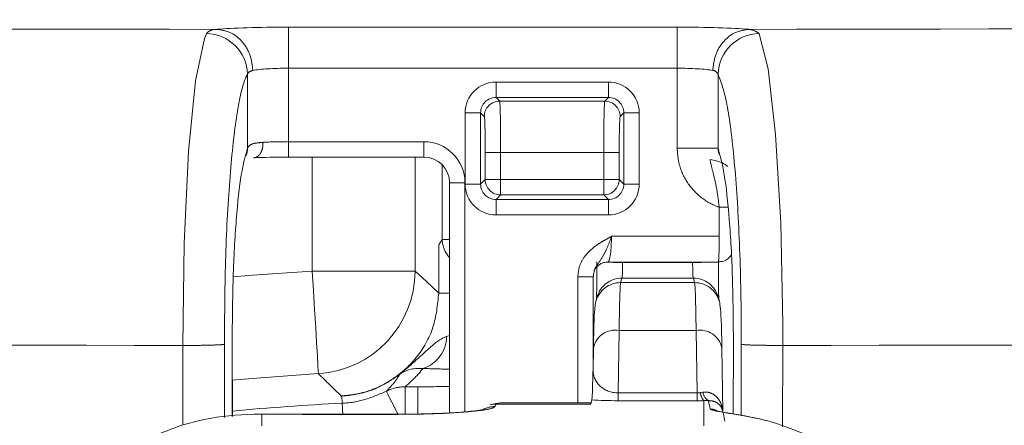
# Model space of a CAD drawing. Header units: millimetres. Extents: x 2 to 601, y 5 to 415.
# Tile 10 of 139: x 45.267 to 47.182, y 45.534 to 46.323. Entities that reach past the tile are written whole.
import ezdxf

# ---------------------------------------------------------------- set-up
doc = ezdxf.new("R2010")
doc.units = ezdxf.units.MM
doc.linetypes.add('PHANTOM', pattern=[12.7, 6.35, -1.27, 1.27, -1.27, 1.27, -1.27])

msp = doc.modelspace()

# ---------------------------------------------------------------- linework, layer by layer
at = {"color": 7, "linetype": 'PHANTOM', "lineweight": 0}
for p, q in [((45.7898, 46.3087), (45.7898, 46.2289)), ((45.7898, 46.3087), (46.5457, 46.3087)), ((46.5457, 46.3087), (46.5457, 46.2289)), ((45.7898, 46.2289), (45.7898, 46.086)), ((46.5457, 46.2289), (45.7898, 46.2289)), ((46.5457, 46.0732), (46.5457, 46.2289)), ((45.7103, 46.0732), (45.7103, 46.2174)), ((46.6253, 46.2174), (46.6253, 46.0732)), ((46.1935, 46.1721), (46.1935, 46.2021)), ((46.1935, 46.2021), (46.412, 46.2021)), ((46.412, 46.2021), (46.412, 46.1721)), ((46.1935, 46.1721), (46.2007, 46.1649)), ((46.412, 46.1721), (46.1935, 46.1721)), ((46.4049, 46.1649), (46.412, 46.1721)), ((46.2007, 46.1649), (46.4049, 46.1649)), ((46.1336, 46.0036), (46.1336, 46.1421)), ((46.1635, 46.1421), (46.1336, 46.1421)), ((46.1707, 46.1349), (46.1635, 46.1421)), ((46.1635, 46.1421), (46.1635, 46.0036)), ((46.442, 46.1421), (46.4349, 46.1349)), ((46.442, 46.0036), (46.442, 46.1421)), ((46.472, 46.1421), (46.442, 46.1421)), ((46.472, 46.1421), (46.472, 46.0036)), ((45.7898, 46.056), (45.7898, 46.086)), ((45.7898, 46.086), (46.0531, 46.086)), ((46.0531, 46.056), (46.0531, 46.086)), ((46.6253, 46.0732), (46.5457, 46.0732)), ((45.8362, 45.8345), (45.8362, 46.056)), ((46.0362, 46.056), (46.0362, 45.8345)), ((46.1725, 46.0125), (46.1725, 46.0649)), ((46.2025, 46.0649), (46.1725, 46.0649)), ((46.2025, 46.0649), (46.2025, 46.0125)), ((46.4031, 46.0649), (46.2025, 46.0649)), ((46.4031, 46.0125), (46.4031, 46.0649)), ((46.4331, 46.0649), (46.4031, 46.0649)), ((46.4331, 46.0649), (46.4331, 46.0125)), ((46.089, 45.8956), (46.089, 46.0411)), ((46.103, 46.0063), (46.133, 46.0063)), ((46.133, 46.0063), (46.133, 45.5608)), ((46.1635, 46.0036), (46.1336, 46.0036)), ((46.1635, 46.0036), (46.1725, 46.0125)), ((46.2025, 46.0125), (46.1725, 46.0125)), ((46.2025, 45.9825), (46.2025, 46.0125)), ((46.2025, 46.0125), (46.4031, 46.0125)), ((46.4031, 46.0125), (46.4031, 45.9825)), ((46.4331, 46.0125), (46.4031, 46.0125)), ((46.4331, 46.0125), (46.442, 46.0036)), ((46.472, 46.0036), (46.442, 46.0036)), ((46.2025, 45.9825), (46.1935, 45.9736)), ((46.4031, 45.9825), (46.2025, 45.9825)), ((46.412, 45.9736), (46.4031, 45.9825)), ((46.1935, 45.9736), (46.412, 45.9736)), ((46.1935, 45.9736), (46.1935, 45.9436)), ((46.412, 45.9436), (46.412, 45.9736)), ((46.6447, 45.9587), (46.6275, 45.9587)), ((46.6275, 45.902), (46.6275, 45.9587)), ((46.412, 45.9436), (46.1935, 45.9436)), ((46.418, 45.902), (46.6275, 45.902)), ((46.082, 45.8852), (46.089, 45.8956)), ((46.4397, 45.852), (46.4397, 45.8513)), ((46.4397, 45.8513), (46.5759, 45.8513)), ((46.5759, 45.8513), (46.5759, 45.852)), ((45.8362, 45.8345), (46.0362, 45.8345)), ((46.3525, 45.8233), (46.3825, 45.8233)), ((46.3525, 45.5779), (46.3525, 45.8233)), ((46.4383, 45.8206), (46.4358, 45.8119)), ((46.4358, 45.8119), (46.5797, 45.8119)), ((46.5773, 45.8206), (46.4383, 45.8206)), ((46.5797, 45.8119), (46.5773, 45.8206)), ((46.0972, 45.7071), (46.103, 45.709)), ((46.4329, 45.719), (46.4308, 45.5977)), ((46.5827, 45.719), (46.4329, 45.719)), ((46.5847, 45.5977), (46.5827, 45.719)), ((45.5847, 45.5354), (45.5843, 45.6897)), ((45.6652, 45.6918), (45.6656, 45.5498)), ((45.6807, 45.5514), (45.6803, 45.6954)), ((46.6552, 45.6954), (46.6548, 45.5566)), ((46.67, 45.5538), (46.6704, 45.6918)), ((46.7513, 45.6897), (46.7508, 45.5317)), ((46.0166, 45.5563), (46.0166, 45.6093)), ((46.0166, 45.6093), (46.0417, 45.6093)), ((46.0417, 45.5567), (46.0417, 45.6093)), ((46.4308, 45.5977), (46.4308, 45.5822)), ((46.4308, 45.5977), (46.5847, 45.5977)), ((46.5847, 45.5977), (46.5847, 45.5822)), ((46.5912, 45.598), (46.5959, 45.5987)), ((45.8944, 45.5776), (45.8937, 45.5915)), ((46.1935, 45.5757), (46.1914, 45.5708)), ((46.2024, 45.5779), (46.1934, 45.5757)), ((46.5847, 45.5822), (46.4308, 45.5822)), ((46.6063, 45.5825), (46.5978, 45.5824)), ((46.5978, 45.5824), (46.5978, 45.5334)), ((45.7378, 45.5558), (45.7378, 45.5334))]:
    msp.add_line(p, q, dxfattribs=at)
at = {"color": 7, "linetype": 'Continuous', "lineweight": 15}
for p, q in [((45.7072, 46.0587), (45.7085, 46.0626)), ((45.7898, 46.056), (46.0531, 46.056)), ((46.103, 46.0063), (46.103, 45.5587)), ((46.082, 45.7911), (46.082, 45.8852)), ((46.411, 45.852), (46.6258, 45.852)), ((46.3825, 45.664), (46.3825, 45.8233)), ((46.103, 45.7911), (46.082, 45.7911)), ((46.3902, 45.7844), (46.3878, 45.7757)), ((46.6278, 45.7757), (46.6253, 45.7844)), ((45.6809, 45.5514), (45.6805, 45.6955)), ((46.6551, 45.6955), (46.6547, 45.5566)), ((46.3829, 45.6854), (46.3822, 45.6428)), ((46.3829, 45.6854), (46.3829, 45.6846)), ((46.6348, 45.5606), (46.6327, 45.6854)), ((46.6327, 45.6854), (46.6327, 45.6846)), ((46.1903, 45.5764), (46.1813, 45.5742)), ((46.1934, 45.5757), (46.1935, 45.5757)), ((46.3782, 45.5757), (46.1935, 45.5757)), ((46.3787, 45.5779), (46.2024, 45.5779)), ((46.38, 45.5839), (46.3782, 45.5757)), ((45.9905, 45.5558), (45.9905, 45.5557))]:
    msp.add_line(p, q, dxfattribs=at)
at = {"color": 7, "linetype": 'PHANTOM', "lineweight": 0, "flags": 128}
for points in [[(45.5844, 45.6897), (45.5844, 45.6897), (45.587, 45.8886), (45.5957, 46.0668), (45.6093, 46.2046), (45.6264, 46.2865), (45.6305, 46.2961)], [(46.705, 46.2961), (46.7227, 46.2279), (46.7373, 46.1003), (46.7472, 45.9282), (46.7512, 45.7313), (46.7512, 45.6897), (46.7512, 45.6897)], [(45.6823, 45.8232), (45.72, 45.8263), (45.8362, 45.8345)], [(45.8362, 45.8345), (45.8385, 45.796), (45.8407, 45.7589), (45.8428, 45.7246), (45.8446, 45.6946), (45.8461, 45.6697), (45.8472, 45.651), (45.8479, 45.6393), (45.8481, 45.6349)], [(46.0362, 45.8345), (46.0581, 45.8138), (46.082, 45.7911)], [(45.8481, 45.6349), (45.7361, 45.627), (45.6797, 45.6222)], [(46.003, 45.556), (46.0028, 45.5563), (45.9966, 45.5686), (45.9911, 45.5793), (45.9865, 45.5881), (45.9831, 45.5948), (45.981, 45.599), (45.9802, 45.6006)], [(45.8944, 45.5776), (45.8945, 45.5758), (45.8947, 45.5711), (45.8951, 45.5636), (45.8954, 45.5567)], [(46.6102, 45.566), (46.609, 45.5707), (46.6063, 45.5825)]]:
    msp.add_lwpolyline(points, dxfattribs=at)
at = {"color": 7, "linetype": 'Continuous', "lineweight": 15, "flags": 128}
for points in [[(46.3878, 45.7757), (46.3868, 45.7718), (46.3858, 45.762)], [(46.6278, 45.7757), (46.6288, 45.7718), (46.6297, 45.762)], [(46.1903, 45.5764), (46.1926, 45.5769), (46.2024, 45.5779)]]:
    msp.add_lwpolyline(points, dxfattribs=at)
at = {"color": 7, "linetype": 'PHANTOM', "lineweight": 0}
for centre, radius, start, end in [((45.6294, 46.2153), 0.0809, 1.4963, 89.2017), ((46.7062, 46.2153), 0.0809, 90.7983, 178.5037), ((46.2007, 46.1349), 0.03, 90.0142, 179.9466), ((46.4049, 46.1349), 0.03, 0.0534, 89.9858), ((45.6833, 46.0722), 0.027, 336.8523, 2.015), ((46.2025, 46.0125), 0.03, 180.0527, 269.9409), ((46.403, 46.0125), 0.03, 270.0591, 359.9473), ((46.1389, 45.8957), 0.0499, 180.0138, 224.0028), ((46.4378, 47.4279), 1.5766, 268.9064, 270.0668), ((46.579, 47.1078), 1.2565, 269.8584, 271.8396), ((45.8362, 45.8345), 0.2, 273.4263, 359.982), ((46.4357, 45.762), 0.0499, 89.9003, 164.009), ((46.4382, 45.7707), 0.0499, 89.9002, 164.0091), ((46.5773, 45.7707), 0.0499, 15.991, 90.0997), ((46.5798, 45.762), 0.0499, 15.991, 90.0997), ((46.0316, 45.7075), 0.0656, 287.6787, 359.6541), ((46.4259, 45.6754), 0.0441, 80.8299, 166.9316), ((46.5897, 45.6754), 0.0441, 13.0684, 99.1701), ((32.115, 31.5987), 19.637, 45.44412, 45.62507), ((46.0057, 45.6339), 0.000687, 335.6119, 16.3051), ((46.0163, 45.5298), 0.0795, 89.7748, 117.0627), ((46.6155, 45.5989), 0.0243, 182.1526, 223.1133), ((46.618, 45.6015), 0.0223, 187.2193, 238.275), ((46.1678, 40.2728), 5.3118, 92.9504, 95.2604), ((45.8934, 45.5994), 0.00793, 271.5863, 277.8614), ((46.1911, 45.521), 0.0498, 89.7638, 116.6619), ((46.6096, 45.5366), 0.0294, 62.622, 88.9775)]:
    msp.add_arc(centre, radius, start, end, dxfattribs=at)
for centre, major_axis, ratio, start_param, end_param in [((45.7898, 46.3004), (0.16, 0), 0.052408, 1.570796, 2.617113), ((46.5457, 46.3004), (0.16, 0), 0.052408, 0.524464, 1.570796), ((45.7898, 46.2205), (0.08, 0), 0.104816, 1.570796, 2.616971), ((46.5457, 46.2205), (0.08, 0), 0.104816, 0.524464, 1.570796), ((46.1936, 46.142), (-0.0425, 0.0425), 0.999315, 5.49813, 7.068241), ((46.412, 46.142), (0.0425, 0.0425), 0.999315, 5.49813, 7.068241), ((46.1936, 46.142), (-0.0213, 0.0213), 0.997948, 5.49813, 7.068241), ((46.412, 46.142), (0.0213, 0.0213), 0.997948, 5.49813, 7.068241), ((46.2006, 46.0649), (0, 0.1), 0.01833, 4.712389, 6.257005), ((46.4049, 46.0649), (0, 0.1), 0.01833, 0.02618, 1.570796), ((46.1707, 46.0649), (0, 0.07), 0.026186, 4.712389, 6.257005), ((46.4349, 46.0649), (0, 0.07), 0.026186, 0.02618, 1.570796), ((45.7898, 46.0803), (0.08, 0), 0.072061, 1.570796, 2.237116), ((46.0527, 46.0059), (-0.069, -0.0413), 0.99484, 2.604169, 4.170404), ((46.1936, 46.0036), (-0.0425, -0.0425), 0.999315, 5.49813, 7.068241), ((46.1936, 46.0036), (0.0213, 0.0213), 0.997948, 2.356537, 3.926648), ((46.412, 46.0036), (0.0213, -0.0213), 0.997948, 5.49813, 7.068241), ((46.412, 46.0036), (0.0425, -0.0425), 0.999315, 5.49813, 7.068241), ((46.411, 45.902), (0, 0.05), 0.139982, 3.054326, 4.712389), ((46.6258, 45.902), (0, 0.05), 0.034995, 3.054326, 4.712389), ((46.169, 45.8956), (0.08, 0), 0.00982, 2.540467, 3.124139), ((46.4383, 45.8505), (0, 0.03), 0.046531, 3.202736, 4.738626), ((46.5773, 45.8505), (0, 0.03), 0.046531, 1.54456, 3.080449), ((46.436, 45.5125), (0.0001, 0.3), 0.014541, 0.061092, 0.811584), ((46.5796, 45.5125), (-0.0001, 0.3), 0.014541, 5.471602, 6.222093), ((46.4322, 45.6438), (0.0491, 0.0107), 0.914884, 2.904733, 4.48787), ((46.0417, 45.6156), (0.12, 0), 0.052408, 4.712389, 5.24917), ((46.5834, 45.6438), (0.0491, -0.0107), 0.914884, 4.936908, 5.06791), ((46.5834, 45.594), (0.1, -0.0002), 0.117224, 4.726286, 4.857288), ((46.1678, 48.3094), (35.05, 0), 0.078567, 4.70012, 4.70733)]:
    msp.add_ellipse(centre, major_axis=major_axis, ratio=ratio, start_param=start_param, end_param=end_param, dxfattribs=at)
at = {"color": 7, "linetype": 'Continuous', "lineweight": 15}
for centre, major_axis, ratio, start_param, end_param in [((45.7898, 46.0503), (0.11, 0), 0.052408, 1.570796, 2.237116), ((46.0527, 46.0059), (0.0434, 0.026), 0.988733, 5.745762, 7.311997), ((46.3883, 45.8505), (0, 0.08), 0.017449, 3.568997, 4.738577), ((46.6273, 45.8505), (0, 0.08), 0.017449, 1.544608, 2.714189), ((46.386, 45.5125), (0.0001, 0.25), 0.017449, 0.061094, 0.811586), ((46.6296, 45.5125), (-0.0001, 0.25), 0.017449, 5.471599, 6.222091), ((46.1934, 45.5257), (-0.0322, 0.0383), 0.998455, 5.58473, 5.829762), ((46.4322, 45.594), (0.1, 0.0002), 0.117224, 4.16308, 4.698492)]:
    msp.add_ellipse(centre, major_axis=major_axis, ratio=ratio, start_param=start_param, end_param=end_param, dxfattribs=at)
at = {"color": 7, "linetype": 'PHANTOM', "lineweight": 0}
for points, knots in [([(41.1887, 46.3233), (41.682, 46.3199), (42.6685, 46.313), (44.1579, 46.3067), (45.1533, 46.3053), (45.6513, 46.3045)], [0, 0, 0, 0, 0.333242, 0.666365, 1, 1, 1, 1]), ([(46.6842, 46.3045), (47.1823, 46.3053), (48.1776, 46.3067), (49.6671, 46.313), (50.6535, 46.3199), (51.1469, 46.3233)], [0, 0, 0, 0, 0.333628, 0.666751, 1, 1, 1, 1]), ([(45.6305, 46.2961), (45.6312, 46.2971), (45.6342, 46.3013), (45.6423, 46.3045), (45.6513, 46.3045), (45.6513, 46.3045)], [0, 0, 0, 0, 0.230604, 0.999924, 1, 1, 1, 1]), ([(45.6513, 46.3045), (45.6602, 46.3031), (45.6781, 46.3003), (45.7007, 46.2817), (45.7169, 46.2556), (45.7193, 46.235), (45.7206, 46.2247)], [0, 0, 0, 0, 0.250002, 0.499987, 0.749898, 1, 1, 1, 1]), ([(46.6842, 46.3045), (46.6753, 46.3031), (46.6575, 46.3003), (46.6348, 46.2817), (46.6187, 46.2556), (46.6162, 46.235), (46.615, 46.2247)], [0, 0, 0, 0, 0.250002, 0.499987, 0.749897, 1, 1, 1, 1]), ([(46.6842, 46.3045), (46.6842, 46.3045), (46.6869, 46.3045), (46.6974, 46.3024), (46.7017, 46.2989), (46.705, 46.2961)], [0, 0, 0, 0, 0.000076, 0.225321, 1, 1, 1, 1]), ([(45.7206, 46.2247), (45.7168, 46.2234), (45.712, 46.2219), (45.7106, 46.2182), (45.7103, 46.2174)], [0, 0, 0, 0, 0.767461, 1, 1, 1, 1]), ([(46.6253, 46.2174), (46.6237, 46.2199), (46.6217, 46.2233), (46.6162, 46.2244), (46.615, 46.2247)], [0, 0, 0, 0, 0.7749091, 1, 1, 1, 1]), ([(45.7103, 46.2174), (45.7089, 46.2148), (45.7016, 46.2007), (45.6889, 46.1461), (45.6755, 46.0247), (45.6666, 45.8671), (45.6657, 45.7503), (45.6652, 45.6918)], [0, 0, 0, 0, 0.053399, 0.290863, 0.527486, 0.763769, 1, 1, 1, 1]), ([(46.6703, 45.6918), (46.6703, 45.7039), (46.6704, 45.774), (46.6674, 45.9027), (46.6576, 46.0537), (46.6431, 46.1696), (46.6313, 46.2015), (46.6253, 46.2174)], [0, 0, 0, 0, 0.0489247, 0.2857733, 0.5234969, 0.7617603, 1, 1, 1, 1]), ([(45.7103, 46.0732), (45.7108, 46.0744), (45.7126, 46.0785), (45.7212, 46.0831), (45.734, 46.0842), (45.7404, 46.0848)], [0, 0, 0, 0, 0.185558, 0.594587, 1, 1, 1, 1]), ([(45.7218, 46.0549), (45.7231, 46.0549), (45.7256, 46.055), (45.7291, 46.0566), (45.7324, 46.0593), (45.7353, 46.063), (45.7376, 46.0676), (45.7393, 46.073), (45.7403, 46.0788), (45.7403, 46.0828), (45.7404, 46.0848)], [0, 0, 0, 0, 0.12501, 0.249986, 0.375024, 0.500067, 0.624849, 0.750057, 0.874833, 1, 1, 1, 1]), ([(46.6275, 45.9587), (46.6265, 45.9591), (46.6139, 45.9633), (46.5906, 45.9767), (46.564, 46.0058), (46.5482, 46.0398), (46.5465, 46.0634), (46.5457, 46.0732)], [0, 0, 0, 0, 0.022546, 0.267092, 0.527895, 0.803827, 1, 1, 1, 1]), ([(46.6275, 45.9587), (46.6261, 45.9706), (46.6233, 45.9942), (46.6164, 46.0226), (46.6116, 46.0417), (46.61, 46.0505), (46.6099, 46.0512)], [0, 0, 0, 0, 0.36372, 0.722335, 0.975947, 1, 1, 1, 1]), ([(46.3525, 45.8233), (46.3533, 45.8307), (46.3548, 45.8452), (46.3676, 45.8672), (46.3851, 45.8826), (46.4032, 45.8937), (46.4131, 45.8989), (46.4179, 45.9019), (46.418, 45.902)], [0, 0, 0, 0, 0.202402, 0.40427, 0.690408, 0.842642, 0.99537, 1, 1, 1, 1]), ([(46.418, 45.902), (46.418, 45.9018), (46.4156, 45.8948), (46.4108, 45.8818), (46.4019, 45.8631), (46.3927, 45.8496), (46.3852, 45.8386), (46.3844, 45.8338), (46.3843, 45.8333)], [0, 0, 0, 0, 0.005739, 0.266363, 0.496799, 0.817648, 0.98174, 1, 1, 1, 1]), ([(45.8924, 45.5914), (45.9037, 45.5926), (45.9372, 45.596), (45.9902, 45.6185), (46.0409, 45.6638), (46.0754, 45.7237), (46.0798, 45.7687), (46.082, 45.7911)], [0, 0, 0, 0, 0.112021, 0.334017, 0.555981, 0.778026, 1, 1, 1, 1]), ([(45.5843, 45.6897), (45.0845, 45.6905), (44.0848, 45.692), (42.5888, 45.6982), (41.5975, 45.705), (41.1018, 45.7084)], [0, 0, 0, 0, 0.3333292, 0.6666617, 1, 1, 1, 1]), ([(46.0064, 45.6341), (46.0074, 45.6349), (46.0097, 45.6367), (46.0164, 45.6421), (46.0352, 45.6579), (46.0606, 45.6822), (46.0839, 45.702), (46.0965, 45.7068), (46.0972, 45.7071)], [0, 0, 0, 0, 0.029404, 0.068496, 0.202318, 0.639702, 0.979961, 1, 1, 1, 1]), ([(51.2337, 45.7084), (50.7381, 45.705), (49.7467, 45.6982), (48.2507, 45.692), (47.2511, 45.6905), (46.7512, 45.6897)], [0, 0, 0, 0, 0.333338, 0.666671, 1, 1, 1, 1]), ([(45.5843, 45.6897), (45.5942, 45.6897), (45.6141, 45.6898), (45.6398, 45.6904), (45.6589, 45.691), (45.6631, 45.6916), (45.6652, 45.6918)], [0, 0, 0, 0, 0.250001, 0.5, 0.750005, 1, 1, 1, 1]), ([(46.7513, 45.6897), (46.7414, 45.6898), (46.7215, 45.6899), (46.6958, 45.6903), (46.6767, 45.691), (46.6725, 45.6916), (46.6704, 45.6918)], [0, 0, 0, 0, 0.25, 0.5, 0.75, 1, 1, 1, 1]), ([(46.0063, 45.6336), (45.9929, 45.6245), (45.9639, 45.6048), (45.9248, 45.5942), (45.9005, 45.5919), (45.8948, 45.5915), (45.8937, 45.5915), (45.8937, 45.5915)], [0, 0, 0, 0, 0.395196, 0.852302, 0.967618, 0.999951, 1, 1, 1, 1]), ([(45.8945, 45.5916), (45.8957, 45.5916), (45.9014, 45.5919), (45.9257, 45.5948), (45.9642, 45.6053), (45.993, 45.6249), (46.0064, 45.6341)], [0, 0, 0, 0, 0.030343, 0.144306, 0.602396, 1, 1, 1, 1]), ([(45.9802, 45.6006), (45.9864, 45.6071), (45.9968, 45.6182), (46.0036, 45.6292), (46.0063, 45.6336)], [0, 0, 0, 0, 0.592988, 1, 1, 1, 1]), ([(46.0515, 45.645), (46.0485, 45.6413), (46.039, 45.6294), (46.0257, 45.6174), (46.0166, 45.6093)], [0, 0, 0, 0, 0.315063, 1, 1, 1, 1]), ([(46.103, 45.6437), (46.1009, 45.6437), (46.0819, 45.6439), (46.0658, 45.6445), (46.0515, 45.645)], [0, 0, 0, 0, 0.113458, 1, 1, 1, 1]), ([(45.8944, 45.5776), (45.8944, 45.5776), (45.9083, 45.5776), (45.9381, 45.5827), (45.9655, 45.5944), (45.9802, 45.6006)], [0, 0, 0, 0, 0.000067, 0.4665062, 1, 1, 1, 1]), ([(46.5959, 45.5987), (46.5992, 45.5989), (46.6038, 45.5993), (46.6127, 45.597), (46.6221, 45.5914), (46.6308, 45.5791), (46.6342, 45.5684), (46.6345, 45.5622), (46.6346, 45.5614)], [0, 0, 0, 0, 0.165257, 0.231436, 0.456658, 0.697188, 0.960465, 1, 1, 1, 1]), ([(45.8924, 45.5914), (45.8927, 45.5915), (45.8934, 45.5915), (45.8941, 45.5915), (45.8945, 45.5916)], [0, 0, 0, 0, 0.405649, 1, 1, 1, 1]), ([(45.8937, 45.5915), (45.8934, 45.5915), (45.893, 45.5915), (45.8926, 45.5914), (45.8924, 45.5914)], [0, 0, 0, 0, 0.589054, 1, 1, 1, 1]), ([(46.634, 45.5627), (46.6333, 45.5652), (46.6319, 45.5704), (46.6258, 45.5769), (46.6172, 45.5818), (46.6098, 45.5823), (46.6063, 45.5825)], [0, 0, 0, 0, 0.2480151, 0.5231989, 0.7706193, 1, 1, 1, 1]), ([(46.1914, 45.5708), (46.1902, 45.5698), (46.1869, 45.567), (46.1634, 45.5628), (46.1179, 45.5588), (46.0579, 45.5561), (46.0129, 45.5558), (45.9905, 45.5557)], [0, 0, 0, 0, 0.125585, 0.344463, 0.56306, 0.781528, 1, 1, 1, 1])]:
    msp.add_open_spline(points, degree=3, knots=knots, dxfattribs=at)
at = {"color": 7, "linetype": 'Continuous', "lineweight": 15}
for points, knots in [([(45.6804, 45.6954), (45.6807, 45.7382), (45.6814, 45.8236), (45.6879, 45.9381), (45.6976, 46.0292), (45.7061, 46.0585), (45.7103, 46.0732)], [0, 0, 0, 0, 0.249975, 0.500066, 0.75056, 1, 1, 1, 1]), ([(45.7069, 46.0589), (45.7071, 46.0593), (45.7093, 46.0634), (45.7098, 46.0685), (45.7103, 46.0732)], [0, 0, 0, 0, 0.0905322, 1, 1, 1, 1]), ([(46.6253, 46.0732), (46.6295, 46.0585), (46.6379, 46.0292), (46.6477, 45.9381), (46.6542, 45.8236), (46.6548, 45.7382), (46.6552, 45.6954)], [0, 0, 0, 0, 0.24944, 0.499934, 0.750025, 1, 1, 1, 1]), ([(46.6253, 46.0732), (46.6256, 46.0699), (46.626, 46.0653), (46.6278, 46.0613), (46.6284, 46.0602)], [0, 0, 0, 0, 0.710008, 1, 1, 1, 1]), ([(46.6099, 46.0512), (46.6185, 46.0496), (46.6323, 46.0469), (46.641, 46.0403), (46.6443, 46.0378)], [0, 0, 0, 0, 0.624554, 1, 1, 1, 1]), ([(46.6259, 45.8522), (46.6293, 45.8525), (46.6359, 45.8529), (46.6438, 45.8576), (46.6487, 45.8619), (46.6504, 45.8649), (46.6509, 45.8656)], [0, 0, 0, 0, 0.345988, 0.651857, 0.907879, 1, 1, 1, 1]), ([(46.3844, 45.8344), (46.3845, 45.8345), (46.3846, 45.8349), (46.3857, 45.8375), (46.389, 45.8424), (46.3954, 45.848), (46.4036, 45.8518), (46.4092, 45.8516), (46.4113, 45.8515)], [0, 0, 0, 0, 0.064455, 0.198742, 0.36075, 0.588508, 0.846097, 1, 1, 1, 1]), ([(46.3829, 45.8233), (46.3828, 45.8246), (46.3825, 45.828), (46.3838, 45.8312), (46.3846, 45.8332)], [0, 0, 0, 0, 0.3753703, 1, 1, 1, 1]), ([(46.0063, 45.6336), (46.0065, 45.6337), (46.0068, 45.6339), (46.0076, 45.6346), (46.0099, 45.6361), (46.0159, 45.6396), (46.0237, 45.6425), (46.0364, 45.6451), (46.045, 45.645), (46.0515, 45.645)], [0, 0, 0, 0, 0.004467, 0.010706, 0.03126, 0.137261, 0.571786, 0.678028, 1, 1, 1, 1]), ([(46.38, 45.5839), (46.3802, 45.5864), (46.381, 45.5962), (46.3817, 45.6251), (46.3822, 45.6438), (46.3822, 45.6439)], [0, 0, 0, 0, 0.2627809, 0.9940348, 1, 1, 1, 1]), ([(45.7378, 45.5558), (45.7373, 45.5558), (45.7324, 45.5559), (45.6949, 45.5558), (45.6438, 45.5511), (45.598, 45.539), (45.5844, 45.5353)], [0, 0, 0, 0, 0.009335, 0.095674, 0.729791, 1, 1, 1, 1]), ([(45.9905, 45.5558), (45.9571, 45.5558), (45.8733, 45.5559), (45.7896, 45.556), (45.7391, 45.556)], [0, 0, 0, 0, 0.398076, 1, 1, 1, 1]), ([(46.1702, 45.5653), (46.1703, 45.5653), (46.1706, 45.5655), (46.1643, 45.564), (46.1469, 45.5617), (46.1102, 45.5586), (46.0563, 45.5565), (46.0094, 45.5556), (45.9838, 45.5559), (45.9793, 45.5559)], [0, 0, 0, 0, 0.026692, 0.115882, 0.263939, 0.475907, 0.709137, 0.94919, 1, 1, 1, 1]), ([(46.7285, 45.5415), (46.7198, 45.5436), (46.6984, 45.5487), (46.6657, 45.5548), (46.6357, 45.5595), (46.6148, 45.563), (46.6117, 45.565), (46.6102, 45.566)], [0, 0, 0, 0, 0.149852, 0.367432, 0.581801, 0.792246, 1, 1, 1, 1]), ([(46.7195, 45.5434), (46.7118, 45.5453), (46.6909, 45.5505), (46.6604, 45.5557), (46.6365, 45.5595), (46.6244, 45.5619), (46.623, 45.5623), (46.6225, 45.5624)], [0, 0, 0, 0, 0.171024, 0.464519, 0.722235, 0.897353, 1, 1, 1, 1]), ([(46.6388, 45.5425), (46.6378, 45.547), (46.6363, 45.5538), (46.6348, 45.5605), (46.6343, 45.5628)], [0, 0, 0, 0, 0.6652064, 1, 1, 1, 1]), ([(45.5844, 45.5353), (45.5435, 45.52), (45.446, 45.4834), (45.3196, 45.3735), (45.2221, 45.216), (45.2068, 45.0954), (45.1991, 45.035)], [0, 0, 0, 0, 0.193661, 0.4625, 0.731261, 1, 1, 1, 1]), ([(47.1364, 45.035), (47.1307, 45.0861), (47.1182, 45.1974), (47.0337, 45.3513), (46.9006, 45.4803), (46.7859, 45.5211), (46.7285, 45.5415)], [0, 0, 0, 0, 0.219933, 0.479891, 0.739954, 1, 1, 1, 1])]:
    msp.add_open_spline(points, degree=3, knots=knots, dxfattribs=at)

doc.saveas('drawing.dxf')
